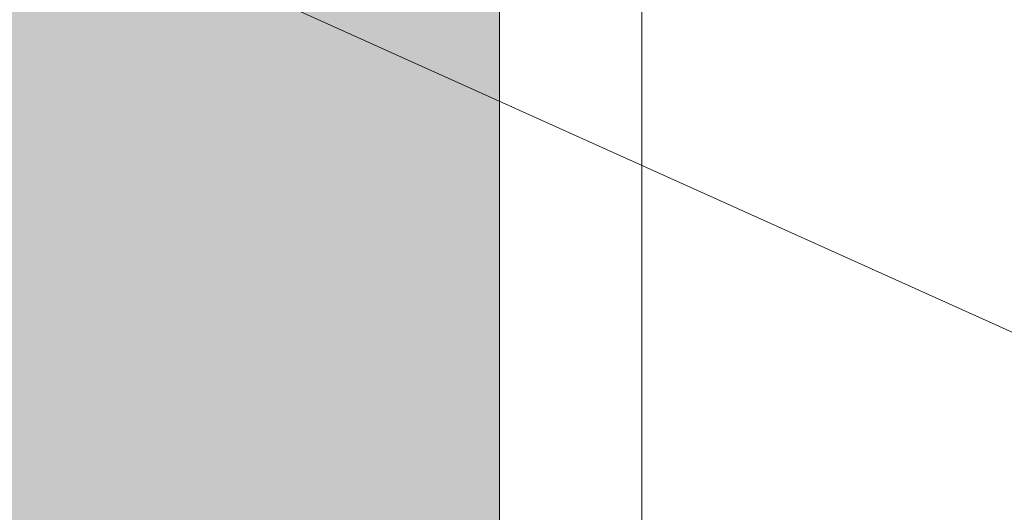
# Model space of a CAD drawing. Header units: millimetres. Extents: x -281 to 121694, y -16481 to 65128.
# Tile 200 of 256: x 21052 to 21745, y 16042 to 16388. Entities that reach past the tile are written whole.
import ezdxf

# ---------------------------------------------------------------- set-up
doc = ezdxf.new("R2010")
doc.units = ezdxf.units.MM
doc.linetypes.add('NLRS_Dash-0_6mm_Space-0_6mm_cpz', pattern=[1.2, 0.6, -0.6])
for name, color, linetype, lineweight in [('A--A45__Plafondafwerkingen', 8, 'Continuous', 5), ('A--L45__Plafondafwerkingen', 1, 'Continuous', 9), ('A--LD21__DetailPenFijnHidden', 1, 'Continuous', 5), ('A--LD30__DetailPenMiddel', 3, 'NLRS_Dash-0_6mm_Space-0_6mm_cpz', 5)]:
    doc.layers.add(name, color=color, linetype=linetype, lineweight=lineweight)

msp = doc.modelspace()

# ---------------------------------------------------------------- hatches: boundary and pattern name
at = {"layer": 'A--A45__Plafondafwerkingen'}
h = msp.add_hatch(color=256, dxfattribs=at)
h.paths.add_polyline_path([(21077.5, 15810), (21087.5, 15810), (21087.5, 15910), (21390, 15910), (21390, 17810), (18110, 17810), (18110, 17200), (18400, 17200), (18400, 15910), (19012.5, 15910), (19012.5, 15810), (19022.5, 15810), (19023.5, 15924), (19089.5, 15924), (19088.5, 15855), (19064.5, 15855), (19064.5, 15850), (19072.5, 15849.2), (19072.5, 15810), (19075, 15810), (19076, 15850), (21025, 15849.2), (21025, 15810), (21027.5, 15810), (21028.5, 15850), (21035.5, 15850), (21035.5, 15855), (21010.5, 15855.8), (21011.5, 15924), (21077.5, 15924), (21077.5, 15822.5)])
h.paths.add_polyline_path([(20051, 15835), (20050, 15835.8), (20050, 15835)])
h.paths.add_polyline_path([(18452.5, 25655), (18452.5, 30275), (17960, 30275), (17960, 25655), (18312.21, 25655)])

# ---------------------------------------------------------------- linework, layer by layer
at = {"layer": 'A--L45__Plafondafwerkingen', "lineweight": 5}
msp.add_line((21390, 15910), (21390, 17810), dxfattribs=at)
at = {"layer": 'A--LD21__DetailPenFijnHidden'}
msp.add_line((21490, 17810), (21490, 15910), dxfattribs=at)
at = {"layer": 'A--LD30__DetailPenMiddel', "linetype": 'Continuous'}
msp.add_line((18110, 17810), (21990, 16060), dxfattribs=at)

doc.saveas('drawing.dxf')
